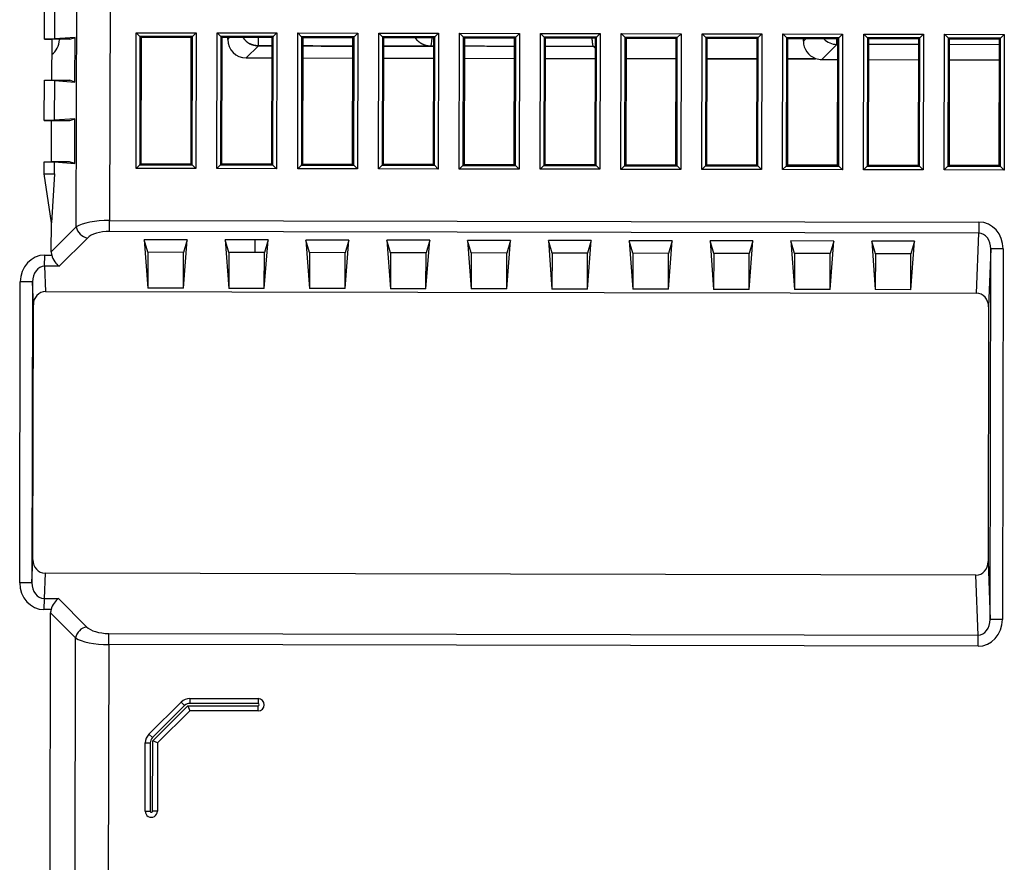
# Model space of a CAD drawing. Header units: millimetres. Extents: x 40090 to 187415, y -53271 to 40260.
# Tile 10 of 43: x 55653 to 55733, y 13914 to 13983. Entities that reach past the tile are written whole.
import ezdxf

# ---------------------------------------------------------------- set-up
doc = ezdxf.new("R2010")
doc.units = ezdxf.units.MM
doc.layers.add('AVM_projektor', color=6, linetype='Continuous')

# ---------------------------------------------------------------- blocks, each defined once
blk = doc.blocks.new('PT-FW430-bottom')
for p, q in [((1.56, 106.307), (1.86, 106.007)), ((1.56, 106.307), (12.64, 106.307)), ((1.56, 101.427), (1.56, 106.307)), ((12.64, 106.307), (12.341, 106.007)), ((12.64, 106.307), (12.64, 101.427)), ((19.077, 106.243), (19.077, 105.243)), ((19.077, 106.243), (49.323, 106.243)), ((49.323, 106.243), (49.323, 105.243)), ((1.86, 106.007), (1.95, 105.917)), ((12.341, 106.007), (1.86, 106.007)), ((1.86, 106.007), (1.86, 101.726)), ((12.25, 105.917), (1.95, 105.917)), ((1.95, 105.917), (1.95, 101.817)), ((2.407, 105.916), (2.407, 101.817)), ((3.646, 101.816), (3.646, 105.917)), ((12.341, 106.007), (12.25, 105.917)), ((12.25, 101.817), (12.25, 105.917)), ((12.341, 101.726), (12.341, 106.007)), ((19.077, 105.243), (23.795, 105.067)), ((49.323, 105.243), (19.077, 105.243)), ((23.795, 105.067), (44.605, 105.067)), ((44.605, 105.067), (49.323, 105.243)), ((16.887, 104.258), (17.793, 104.258)), ((16.887, 33.278), (16.887, 104.258)), ((22.7, 104.074), (17.793, 104.258)), ((17.793, 104.258), (17.793, 33.278)), ((22.7, 28.06), (22.7, 104.074)), ((50.607, 104.258), (45.7, 104.074)), ((45.7, 104.074), (45.7, 28.06)), ((51.513, 104.258), (50.607, 104.258)), ((50.607, 33.278), (50.607, 104.258)), ((51.513, 104.258), (51.513, 33.278)), ((1.86, 101.726), (1.56, 101.427)), ((12.64, 101.427), (1.56, 101.427)), ((1.86, 101.726), (1.95, 101.817)), ((1.86, 101.726), (12.341, 101.726)), ((1.95, 101.817), (12.25, 101.817)), ((12.341, 101.726), (12.25, 101.817)), ((12.341, 101.726), (12.64, 101.427)), ((1.56, 99.707), (1.86, 99.407)), ((1.56, 99.707), (12.64, 99.707)), ((1.56, 94.827), (1.56, 99.707)), ((12.64, 99.707), (12.341, 99.407)), ((12.64, 99.707), (12.64, 94.827)), ((1.86, 99.407), (1.95, 99.317)), ((12.341, 99.407), (1.86, 99.407)), ((1.86, 99.407), (1.86, 95.126)), ((1.95, 99.317), (1.95, 95.217)), ((12.25, 99.317), (1.95, 99.317)), ((2.407, 99.317), (2.407, 95.217)), ((3.646, 95.217), (3.646, 99.317)), ((12.341, 99.407), (12.25, 99.317)), ((12.25, 95.217), (12.25, 99.317)), ((12.341, 95.126), (12.341, 99.407)), ((18.461, 99.017), (19.488, 98.72)), ((22.42, 98.72), (18.461, 99.017)), ((18.461, 99.017), (18.461, 95.517)), ((19.488, 98.72), (19.488, 95.813)), ((22.42, 98.72), (19.488, 98.72)), ((22.42, 98.72), (22.42, 95.813)), ((19.488, 95.813), (18.461, 95.517)), ((18.461, 95.517), (22.42, 95.813)), ((19.488, 95.813), (22.42, 95.813)), ((1.86, 95.126), (1.56, 94.827)), ((1.86, 95.126), (1.95, 95.217)), ((1.86, 95.126), (12.341, 95.126)), ((1.95, 95.217), (12.25, 95.217)), ((12.341, 95.126), (12.25, 95.217)), ((12.341, 95.126), (12.64, 94.827)), ((12.64, 94.827), (1.56, 94.827)), ((1.56, 93.107), (1.86, 92.807)), ((1.56, 93.107), (12.64, 93.107)), ((1.56, 88.227), (1.56, 93.107)), ((1.86, 92.807), (1.95, 92.717)), ((1.86, 92.807), (1.86, 88.526)), ((12.341, 92.807), (1.86, 92.807)), ((1.95, 92.717), (1.95, 88.617)), ((12.25, 92.717), (1.95, 92.717)), ((2.407, 92.645), (1.95, 92.645)), ((2.407, 92.717), (2.407, 92.645)), ((2.407, 92.645), (3.646, 91.405)), ((3.646, 91.405), (3.646, 92.717)), ((12.341, 92.807), (12.25, 92.717)), ((12.25, 88.617), (12.25, 92.717)), ((12.64, 93.107), (12.341, 92.807)), ((12.341, 88.526), (12.341, 92.807)), ((12.64, 93.107), (12.64, 88.227)), ((18.461, 92.417), (19.488, 92.12)), ((22.42, 92.12), (18.461, 92.417)), ((18.461, 92.417), (18.461, 88.917)), ((19.488, 92.12), (19.488, 89.213)), ((22.42, 92.12), (19.488, 92.12)), ((22.42, 92.12), (22.42, 89.213)), ((3.599, 90.905), (3.561, 90.905)), ((3.599, 90.905), (3.599, 88.617)), ((3.599, 88.616), (3.599, 90.905)), ((2.147, 89.905), (1.95, 90.102)), ((2.147, 89.905), (1.95, 89.905)), ((1.86, 88.526), (1.56, 88.227)), ((1.86, 88.526), (1.95, 88.617)), ((1.86, 88.526), (12.341, 88.526)), ((1.95, 88.617), (12.25, 88.617)), ((12.341, 88.526), (12.25, 88.617)), ((12.341, 88.526), (12.64, 88.227)), ((19.488, 89.213), (18.461, 88.917)), ((18.461, 88.917), (22.42, 89.213)), ((19.488, 89.213), (22.42, 89.213)), ((12.64, 88.227), (1.56, 88.227)), ((1.56, 86.507), (1.86, 86.207)), ((1.56, 86.507), (12.64, 86.507)), ((1.56, 81.627), (1.56, 86.507)), ((1.86, 86.207), (1.95, 86.117)), ((12.341, 86.207), (1.86, 86.207)), ((1.86, 86.207), (1.86, 81.926)), ((12.25, 86.117), (1.95, 86.117)), ((1.95, 86.117), (1.95, 82.017)), ((3.599, 86.117), (3.599, 82.017)), ((3.599, 82.016), (3.599, 86.116)), ((12.341, 86.207), (12.25, 86.117)), ((12.25, 82.017), (12.25, 86.117)), ((12.64, 86.507), (12.341, 86.207)), ((12.341, 81.926), (12.341, 86.207)), ((12.64, 86.507), (12.64, 81.627)), ((18.461, 85.817), (19.488, 85.52)), ((22.42, 85.52), (18.461, 85.817)), ((18.461, 85.817), (18.461, 82.317)), ((19.488, 85.52), (19.488, 82.613)), ((22.42, 85.52), (19.488, 85.52)), ((22.42, 85.52), (22.42, 82.613)), ((1.86, 81.926), (1.95, 82.017)), ((1.95, 82.017), (12.25, 82.017)), ((12.341, 81.926), (12.25, 82.017)), ((19.488, 82.613), (18.461, 82.317)), ((18.461, 82.317), (22.42, 82.613)), ((19.488, 82.613), (22.42, 82.613)), ((1.86, 81.926), (1.56, 81.627)), ((12.64, 81.627), (1.56, 81.627)), ((1.86, 81.926), (12.341, 81.926)), ((12.341, 81.926), (12.64, 81.627)), ((1.56, 79.907), (1.86, 79.607)), ((1.56, 79.907), (12.64, 79.907)), ((1.56, 75.027), (1.56, 79.907)), ((1.86, 79.607), (1.95, 79.517)), ((12.341, 79.607), (1.86, 79.607)), ((1.86, 79.607), (1.86, 75.326)), ((12.341, 79.607), (12.25, 79.517)), ((12.64, 79.907), (12.341, 79.607)), ((12.341, 75.326), (12.341, 79.607)), ((12.64, 79.907), (12.64, 75.027)), ((12.25, 79.517), (1.95, 79.517)), ((1.95, 79.517), (1.95, 75.417)), ((3.599, 79.517), (3.599, 75.417)), ((3.599, 75.417), (3.599, 79.517)), ((12.25, 75.417), (12.25, 79.517)), ((18.461, 79.217), (19.488, 78.92)), ((22.42, 78.92), (18.461, 79.217)), ((18.461, 79.217), (18.461, 75.717)), ((19.488, 78.92), (19.488, 76.013)), ((22.42, 78.92), (19.488, 78.92)), ((22.42, 78.92), (22.42, 76.013)), ((19.488, 76.013), (18.461, 75.717)), ((18.461, 75.717), (22.42, 76.013)), ((19.488, 76.013), (22.42, 76.013)), ((1.86, 75.326), (1.56, 75.027)), ((12.64, 75.027), (1.56, 75.027)), ((1.86, 75.326), (1.95, 75.417)), ((1.86, 75.326), (12.341, 75.326)), ((1.95, 75.417), (12.25, 75.417)), ((12.341, 75.326), (12.25, 75.417)), ((12.341, 75.326), (12.64, 75.027)), ((1.56, 73.307), (1.86, 73.007)), ((1.56, 73.307), (12.64, 73.307)), ((1.56, 68.427), (1.56, 73.307)), ((12.64, 73.307), (12.341, 73.007)), ((12.64, 73.307), (12.64, 68.427)), ((1.86, 73.007), (1.95, 72.917)), ((1.86, 73.007), (1.86, 68.726)), ((12.341, 73.007), (1.86, 73.007)), ((1.95, 72.917), (1.95, 68.817)), ((12.25, 72.917), (1.95, 72.917)), ((2.766, 72.917), (2.619, 72.766)), ((3.599, 68.816), (3.599, 72.916)), ((12.341, 73.007), (12.25, 72.917)), ((12.25, 68.817), (12.25, 72.917)), ((12.341, 68.726), (12.341, 73.007)), ((18.461, 72.617), (19.488, 72.32)), ((22.42, 72.32), (18.461, 72.617)), ((18.461, 72.617), (18.461, 69.117)), ((19.488, 72.32), (19.488, 69.413)), ((22.42, 72.32), (19.488, 72.32)), ((22.42, 72.32), (22.42, 69.413)), ((19.488, 69.413), (18.461, 69.117)), ((18.461, 69.117), (22.42, 69.413)), ((19.488, 69.413), (22.42, 69.413)), ((1.86, 68.726), (1.56, 68.427)), ((12.64, 68.427), (1.56, 68.427)), ((1.86, 68.726), (1.95, 68.817)), ((1.86, 68.726), (12.341, 68.726)), ((1.95, 68.817), (12.25, 68.817)), ((12.341, 68.726), (12.25, 68.817)), ((12.341, 68.726), (12.64, 68.427)), ((1.56, 66.707), (1.86, 66.407)), ((1.56, 66.707), (12.64, 66.707)), ((1.56, 61.827), (1.56, 66.707)), ((1.86, 66.407), (1.95, 66.317)), ((12.341, 66.407), (1.86, 66.407)), ((1.86, 66.407), (1.86, 62.126)), ((12.25, 66.317), (1.95, 66.317)), ((1.95, 66.317), (1.95, 62.217)), ((3.599, 62.217), (3.599, 66.317)), ((12.341, 66.407), (12.25, 66.317)), ((12.25, 62.217), (12.25, 66.317)), ((12.64, 66.707), (12.341, 66.407)), ((12.341, 62.126), (12.341, 66.407)), ((12.64, 66.707), (12.64, 61.827)), ((18.461, 66.017), (19.488, 65.72)), ((22.42, 65.72), (18.461, 66.017)), ((18.461, 66.017), (18.461, 62.517)), ((19.488, 65.72), (19.488, 62.813)), ((22.42, 65.72), (19.488, 65.72)), ((22.42, 65.72), (22.42, 62.813)), ((19.488, 62.813), (18.461, 62.517)), ((18.461, 62.517), (22.42, 62.813)), ((19.488, 62.813), (22.42, 62.813)), ((1.86, 62.126), (1.56, 61.827)), ((1.86, 62.126), (1.95, 62.217)), ((1.86, 62.126), (12.341, 62.126)), ((1.95, 62.217), (12.25, 62.217)), ((12.341, 62.126), (12.25, 62.217)), ((12.341, 62.126), (12.64, 61.827)), ((12.64, 61.827), (1.56, 61.827)), ((1.56, 60.107), (1.86, 59.807)), ((1.56, 60.107), (12.64, 60.107)), ((1.56, 55.227), (1.56, 60.107)), ((1.86, 59.807), (1.95, 59.717)), ((12.341, 59.807), (1.86, 59.807)), ((1.86, 59.807), (1.86, 55.526)), ((1.95, 59.717), (1.95, 55.617)), ((12.25, 59.717), (1.95, 59.717)), ((2.618, 59.67), (2.618, 59.67)), ((2.618, 59.67), (2.618, 59.67)), ((3.599, 55.617), (3.599, 59.717)), ((12.341, 59.807), (12.25, 59.717)), ((12.25, 55.617), (12.25, 59.717)), ((12.64, 60.107), (12.341, 59.807)), ((12.341, 55.526), (12.341, 59.807)), ((12.64, 60.107), (12.64, 55.227)), ((2.616, 59.471), (2.616, 55.617)), ((18.461, 59.417), (19.488, 59.12)), ((22.42, 59.12), (18.461, 59.417)), ((18.461, 59.417), (18.461, 55.917)), ((19.488, 59.12), (19.488, 56.213)), ((22.42, 59.12), (19.488, 59.12)), ((22.42, 59.12), (22.42, 56.213)), ((1.86, 55.526), (1.56, 55.227)), ((1.86, 55.526), (1.95, 55.617)), ((1.86, 55.526), (12.341, 55.526)), ((1.95, 55.617), (12.25, 55.617)), ((12.341, 55.526), (12.25, 55.617)), ((12.341, 55.526), (12.64, 55.227)), ((19.488, 56.213), (18.461, 55.917)), ((18.461, 55.917), (22.42, 56.213)), ((19.488, 56.213), (22.42, 56.213)), ((12.64, 55.227), (1.56, 55.227)), ((1.56, 53.507), (1.86, 53.207)), ((1.56, 53.507), (12.64, 53.507)), ((1.56, 48.627), (1.56, 53.507)), ((1.86, 53.207), (1.95, 53.117)), ((1.86, 53.207), (1.86, 48.926)), ((12.341, 53.207), (1.86, 53.207)), ((12.25, 53.117), (1.95, 53.117)), ((1.95, 53.117), (1.95, 49.017)), ((2.616, 53.117), (2.616, 49.017)), ((3.599, 49.017), (3.599, 53.117)), ((12.341, 53.207), (12.25, 53.117)), ((12.25, 49.017), (12.25, 53.117)), ((12.64, 53.507), (12.341, 53.207)), ((12.341, 48.926), (12.341, 53.207)), ((12.64, 53.507), (12.64, 48.627)), ((18.461, 52.817), (19.488, 52.52)), ((22.42, 52.52), (18.461, 52.817)), ((18.461, 52.817), (18.461, 49.317)), ((19.488, 52.52), (19.488, 49.613)), ((22.42, 52.52), (19.488, 52.52)), ((22.42, 52.52), (22.42, 49.613)), ((19.488, 49.613), (18.461, 49.317)), ((18.461, 49.317), (22.42, 49.613)), ((19.488, 49.613), (22.42, 49.613)), ((1.86, 48.926), (1.56, 48.627)), ((12.64, 48.627), (1.56, 48.627)), ((1.86, 48.926), (1.95, 49.017)), ((1.86, 48.926), (12.341, 48.926)), ((1.95, 49.017), (12.25, 49.017)), ((12.341, 48.926), (12.25, 49.017)), ((12.341, 48.926), (12.64, 48.627)), ((1.56, 46.907), (1.86, 46.607)), ((1.56, 46.907), (12.64, 46.907)), ((1.56, 42.027), (1.56, 46.907)), ((12.64, 46.907), (12.341, 46.607)), ((12.64, 46.907), (12.64, 42.027)), ((1.86, 46.607), (1.95, 46.517)), ((12.341, 46.607), (1.86, 46.607)), ((1.86, 46.607), (1.86, 42.326)), ((1.95, 46.517), (1.95, 42.417)), ((12.25, 46.517), (1.95, 46.517)), ((2.616, 46.517), (2.616, 45.406)), ((3.599, 44.397), (3.599, 46.517)), ((12.341, 46.607), (12.25, 46.517)), ((12.25, 42.417), (12.25, 46.517)), ((12.341, 42.326), (12.341, 46.607)), ((18.461, 46.217), (19.488, 45.92)), ((22.42, 45.92), (18.461, 46.217)), ((18.461, 46.217), (18.461, 42.717)), ((19.488, 45.92), (19.488, 43.013)), ((22.42, 45.92), (19.488, 45.92)), ((22.42, 45.92), (22.42, 43.013)), ((1.95, 45.38), (2.616, 45.38)), ((2.619, 45.403), (3.599, 44.397)), ((55.9, 39.905), (55.9, 45.478)), ((55.9, 45.478), (56.3, 45.478)), ((56.3, 45.478), (56.3, 39.905)), ((56.5, 39.739), (56.5, 45.478)), ((56.9, 45.478), (56.5, 45.478)), ((56.9, 45.478), (56.9, 39.905)), ((2.1, 42.897), (1.95, 43.05)), ((2.1, 42.897), (1.95, 42.897)), ((19.488, 43.013), (18.461, 42.717)), ((18.461, 42.717), (22.42, 43.013)), ((19.488, 43.013), (22.42, 43.013)), ((1.86, 42.326), (1.56, 42.027)), ((12.64, 42.027), (1.56, 42.027)), ((1.86, 42.326), (1.95, 42.417)), ((1.86, 42.326), (12.341, 42.326)), ((1.95, 42.417), (12.25, 42.417)), ((12.341, 42.326), (12.25, 42.417)), ((12.341, 42.326), (12.64, 42.027)), ((1.56, 40.307), (1.86, 40.007)), ((1.56, 40.307), (12.64, 40.307)), ((1.56, 35.427), (1.56, 40.307)), ((12.64, 40.307), (12.341, 40.007)), ((12.64, 40.307), (12.64, 35.427)), ((1.86, 40.007), (1.95, 39.917)), ((12.341, 40.007), (1.86, 40.007)), ((1.86, 40.007), (1.86, 35.726)), ((1.95, 39.917), (1.95, 35.817)), ((12.25, 39.917), (1.95, 39.917)), ((12.341, 40.007), (12.25, 39.917)), ((12.25, 35.817), (12.25, 39.917)), ((12.341, 35.726), (12.341, 40.007)), ((18.461, 39.617), (19.488, 39.32)), ((22.42, 39.32), (18.461, 39.617)), ((18.461, 39.617), (18.461, 36.117)), ((55.9, 39.905), (56.3, 39.905)), ((56.193, 39.198), (56.476, 39.481)), ((56.476, 39.481), (59.103, 36.854)), ((56.5, 39.739), (56.9, 39.905)), ((59.361, 36.878), (56.5, 39.739)), ((56.9, 39.905), (59.527, 37.278)), ((56.9, 39.905), (59.527, 37.278)), ((19.488, 39.32), (19.488, 36.413)), ((22.42, 39.32), (19.488, 39.32)), ((22.42, 39.32), (22.42, 36.413)), ((58.82, 36.571), (56.193, 39.198)), ((59.527, 37.278), (59.361, 36.878)), ((59.527, 37.278), (65.1, 37.278)), ((65.1, 37.278), (65.1, 36.878)), ((19.488, 36.413), (18.461, 36.117)), ((18.461, 36.117), (22.42, 36.413)), ((19.488, 36.413), (22.42, 36.413)), ((58.82, 36.571), (59.103, 36.854)), ((65.1, 36.878), (59.361, 36.878)), ((59.527, 36.678), (65.1, 36.678)), ((59.527, 36.278), (59.527, 36.678)), ((65.1, 36.278), (59.527, 36.278)), ((65.1, 36.278), (65.1, 36.678)), ((1.86, 35.726), (1.56, 35.427)), ((12.64, 35.427), (1.56, 35.427)), ((1.86, 35.726), (1.95, 35.817)), ((1.86, 35.726), (12.341, 35.726)), ((1.95, 35.817), (12.25, 35.817)), ((12.341, 35.726), (12.25, 35.817)), ((12.341, 35.726), (12.64, 35.427)), ((-200.483, 33.278), (16.887, 33.278)), ((17.793, 33.278), (16.887, 33.278)), ((51.513, 33.278), (50.607, 33.278)), ((51.513, 33.278), (200.491, 33.278)), ((18.332, 31.465), (20.638, 29.159)), ((47.762, 29.159), (50.068, 31.465)), ((17.425, 30.559), (-200.483, 30.559)), ((19.462, 28.522), (17.425, 30.559)), ((50.975, 30.559), (48.938, 28.522)), ((200.491, 30.559), (50.975, 30.559)), ((2.093, 30.004), (1.95, 30.429)), ((1.95, 30.429), (2.074, 28.773)), ((5.6, 30.429), (1.95, 30.429)), ((2.093, 30.004), (2.093, 28.522)), ((5.6, 30.429), (5.457, 30.004)), ((5.457, 28.522), (5.457, 30.004)), ((5.476, 28.773), (5.6, 30.429)), ((8.743, 30.004), (8.6, 30.429)), ((8.6, 30.429), (8.724, 28.773)), ((12.25, 30.429), (8.6, 30.429)), ((8.743, 28.522), (8.743, 30.004)), ((12.25, 30.429), (12.107, 30.004)), ((12.107, 30.004), (12.107, 28.522)), ((12.126, 28.773), (12.25, 30.429)), ((2.093, 29.149), (2.147, 29.149)), ((2.093, 29.095), (2.147, 29.149)), ((20.638, 29.159), (20.638, 27.982)), ((47.762, 27.982), (47.762, 29.159)), ((2.074, 28.773), (-1.174, 28.773)), ((2.074, 28.773), (2.093, 27.929)), ((2.093, 28.522), (5.457, 28.522)), ((2.093, 27.929), (2.093, 28.522)), ((5.457, 27.929), (5.476, 28.773)), ((5.457, 27.929), (5.457, 28.522)), ((8.724, 28.773), (5.476, 28.773)), ((8.724, 28.773), (8.743, 27.929)), ((12.107, 28.522), (8.743, 28.522)), ((8.743, 27.929), (8.743, 28.522)), ((12.107, 27.929), (12.126, 28.773)), ((12.107, 27.929), (12.107, 28.522)), ((13.093, 28.773), (12.126, 28.773)), ((13.093, 27.929), (13.093, 28.773)), ((13.093, 28.773), (17.093, 28.522)), ((17.093, 28.522), (13.093, 27.929)), ((19.462, 28.522), (17.093, 28.522)), ((19.731, 27.982), (19.731, 28.558)), ((48.669, 28.558), (48.669, 27.982)), ((197.934, 28.522), (48.938, 28.522)), ((2.093, 27.929), (-1.193, 27.929)), ((8.743, 27.929), (5.457, 27.929)), ((13.093, 27.929), (12.107, 27.929)), ((20.638, 27.982), (19.731, 27.982)), ((20.638, 27.982), (22.7, 28.06)), ((45.7, 28.06), (47.762, 27.982)), ((47.762, 27.982), (48.669, 27.982)), ((23.795, 27.067), (21.922, 26.997)), ((21.922, 26.997), (21.922, 25.997)), ((21.922, 26.997), (46.478, 26.997)), ((44.605, 27.067), (23.795, 27.067)), ((46.478, 26.997), (44.605, 27.067)), ((46.478, 26.997), (46.478, 25.997)), ((46.478, 25.997), (21.922, 25.997))]:
    blk.add_line(p, q)
for centre, radius, start, end in [((56.4, 45.478), 0.5, 0, 180), ((56.4, 45.478), 0.1, 0, 180), ((56.9, 39.905), 1, 180, 225), ((56.9, 39.905), 0.6, 180, 225), ((65.1, 36.778), 0.5, 270, 90), ((59.527, 37.278), 1, 225, 270), ((59.527, 37.278), 0.6, 225, 270), ((65.1, 36.778), 0.1, 270, 90)]:
    blk.add_arc(centre, radius, start, end)
for centre, major_axis, ratio, start_param, end_param in [((19.094, 104.243), (-2.205, 0.083), 0.906194, 4.753673, 6.317093), ((49.306, 104.243), (2.205, 0.083), 0.906194, 6.249277, 7.812698), ((19.094, 104.243), (1.3, -0.049), 0.768735, 1.61208, 3.175501), ((23.803, 104.067), (-1.103, 0.041), 0.906194, 4.753673, 6.317093), ((44.597, 104.067), (1.103, 0.041), 0.906194, 6.249277, 7.812698), ((49.306, 104.243), (-1.3, -0.049), 0.768735, 3.107685, 4.671105), ((0.907, 92.645), (1.061, 1.061), 0.999695, 4.696415, 5.497635), ((2.146, 91.406), (1.075, -1.047), 0.999687, -0.798625, 0.432152), ((2.146, 91.406), (1.061, -1.061), 0.999695, 0.44553, 0.785246), ((-41.075, 59.455), (-43.7, 0), 0.016856, 3.16252, 3.317633), ((1.118, 45.404), (1.025, 1.096), 0.999674, 5.094139, 5.464138), ((-41.173, 45.39), (-43.798, 0), 0.016837, 3.16021, 3.162496), ((1.141, 45.38), (-0.585, -1.387), 0.975924, 0.988353, 1.490918), ((2.099, 44.397), (1.047, -1.075), 0.999703, -0.772346, 0.798153), ((17.82, 33.278), (0, -3), 0.310872, 4.712389, 5.846853), ((18.726, 33.278), (0, -2), 0.466308, 4.712389, 5.846853), ((49.674, 33.278), (0, -2), 0.466308, 0.436332, 1.570796), ((50.58, 33.278), (0, -3), 0.310872, 0.436332, 1.570796), ((17.425, 31.465), (0.707, 0.707), 0.834817, 4.016776, 5.408002), ((50.975, 31.465), (0.707, -0.707), 0.834817, 4.016776, 5.408002), ((2.146, 27.649), (-1.061, -1.061), 0.999695, 2.977378, 3.926839), ((19.731, 29.159), (-0.976, -0.404), 0.538409, 1.351371, 2.485835), ((48.669, 29.159), (0.976, -0.404), 0.538409, 3.79735, 4.931814), ((19.265, 29.626), (-0.847, 0.847), 0.834817, 2.445979, 2.702742), ((49.135, 29.626), (-0.847, -0.847), 0.834817, 0.438851, 0.695613), ((21.938, 27.997), (-2.205, -0.083), 0.906194, 6.249277, 7.812698), ((21.938, 27.997), (-1.3, -0.049), 0.768735, 6.249277, 7.812698), ((23.803, 28.067), (-1.103, -0.041), 0.906194, 6.249277, 7.812698), ((44.597, 28.067), (1.103, -0.041), 0.906194, 4.753673, 6.317093), ((46.462, 27.997), (1.3, -0.049), 0.768735, 4.753673, 6.317093), ((46.462, 27.997), (2.205, -0.083), 0.906194, 4.753673, 6.317093)]:
    blk.add_ellipse(centre, major_axis=major_axis, ratio=ratio, start_param=start_param, end_param=end_param)
for points, start_tangent, end_tangent in [([(2.619, 72.766), (2.609, 72.758), (2.593, 72.75), (2.573, 72.742), (2.548, 72.734), (2.518, 72.726), (2.483, 72.719), (2.444, 72.711), (2.399, 72.703), (2.35, 72.695), (2.295, 72.688), (2.236, 72.68), (2.173, 72.672), (2.104, 72.665), (2.03, 72.657), (1.952, 72.649)], (-0.75096, -0.660348), (-0.995579, -0.093931)), ([(2.619, 72.766), (2.619, 72.776), (2.619, 72.786), (2.619, 72.796), (2.619, 72.806), (2.618, 72.816), (2.618, 72.826), (2.617, 72.836), (2.617, 72.846), (2.616, 72.856), (2.616, 72.866), (2.615, 72.877), (2.614, 72.887), (2.613, 72.897), (2.612, 72.907), (2.611, 72.917)], (-0.0003, 1), (-0.101587, 0.994827)), ([(2.619, 72.766), (2.619, 71.976), (2.619, 71.186), (2.619, 70.396), (2.619, 69.606), (2.619, 68.816)], (0, -1), (0, -1)), ([(2.619, 66.317), (2.619, 65.496), (2.619, 64.676), (2.619, 63.856), (2.619, 63.036), (2.619, 62.216)], (0, -1), (0, -1)), ([(2.618, 55.617), (2.618, 55.887), (2.618, 56.157), (2.618, 56.427), (2.618, 56.697), (2.618, 56.968), (2.618, 57.238), (2.618, 57.508), (2.618, 57.778), (2.618, 58.048), (2.618, 58.319), (2.618, 58.589), (2.618, 58.859), (2.618, 59.129), (2.618, 59.399), (2.618, 59.67)], (0, 1), (0, 1)), ([(2.619, 59.717), (2.619, 58.897), (2.619, 58.077), (2.619, 57.257), (2.619, 56.437), (2.619, 55.617)], (0, -1), (0, -1)), ([(2.616, 59.471), (2.616, 59.451), (2.615, 59.431), (2.615, 59.412), (2.614, 59.392), (2.613, 59.372), (2.611, 59.353), (2.61, 59.333), (2.608, 59.314), (2.605, 59.294), (2.603, 59.275), (2.6, 59.256), (2.597, 59.236), (2.594, 59.217), (2.591, 59.198), (2.587, 59.179), (2.583, 59.16), (2.579, 59.14), (2.575, 59.121), (2.57, 59.102), (2.565, 59.083), (2.56, 59.065), (2.554, 59.046), (2.549, 59.027), (2.543, 59.008), (2.536, 58.989), (2.53, 58.971), (2.523, 58.952), (2.516, 58.934), (2.509, 58.915), (2.502, 58.897), (2.494, 58.879), (2.486, 58.861), (2.478, 58.843), (2.47, 58.825), (2.461, 58.808), (2.453, 58.79), (2.444, 58.773), (2.434, 58.756), (2.425, 58.739), (2.415, 58.722), (2.406, 58.705), (2.395, 58.688), (2.385, 58.672), (2.375, 58.655), (2.364, 58.639), (2.353, 58.622), (2.342, 58.606), (2.33, 58.59), (2.319, 58.574), (2.307, 58.559), (2.295, 58.543), (2.282, 58.528), (2.27, 58.512), (2.257, 58.497), (2.244, 58.482), (2.231, 58.468), (2.218, 58.453), (2.204, 58.439), (2.191, 58.425), (2.177, 58.411), (2.163, 58.397), (2.149, 58.384), (2.135, 58.37), (2.121, 58.357), (2.106, 58.344), (2.091, 58.331), (2.076, 58.319), (2.061, 58.306), (2.046, 58.294), (2.031, 58.282), (2.015, 58.27), (1.999, 58.259), (1.983, 58.247), (1.967, 58.236), (1.951, 58.225)], (0.000015, -1), (-0.830819, -0.556542)), ([(2.618, 49.017), (2.618, 49.29), (2.618, 49.563), (2.618, 49.837), (2.618, 50.11), (2.618, 50.383), (2.618, 50.657), (2.618, 50.93), (2.618, 51.203), (2.618, 51.477), (2.618, 51.75), (2.618, 52.023), (2.618, 52.297), (2.618, 52.57), (2.618, 52.843), (2.618, 53.117)], (0, 1), (0, 1)), ([(2.619, 53.117), (2.619, 52.297), (2.619, 51.477), (2.619, 50.657), (2.619, 49.837), (2.619, 49.017)], (0, -1), (0, -1)), ([(2.618, 45.404), (2.618, 45.478), (2.618, 45.552), (2.618, 45.627), (2.618, 45.701), (2.618, 45.775), (2.618, 45.849), (2.618, 45.923), (2.618, 45.998), (2.618, 46.072), (2.618, 46.146), (2.618, 46.22), (2.618, 46.294), (2.618, 46.369), (2.618, 46.443), (2.618, 46.517)], (0, 1), (0, 1)), ([(2.619, 46.517), (2.619, 46.294), (2.619, 46.071), (2.619, 45.848), (2.619, 45.626), (2.619, 45.403)], (0, -1), (0, -1)), ([(2.619, 45.403), (2.619, 45.374), (2.618, 45.344), (2.616, 45.315), (2.614, 45.286), (2.612, 45.257), (2.609, 45.228), (2.605, 45.199), (2.601, 45.17), (2.596, 45.141), (2.591, 45.112), (2.585, 45.084), (2.578, 45.055), (2.571, 45.027), (2.563, 44.998), (2.555, 44.97), (2.547, 44.942), (2.537, 44.915), (2.527, 44.887), (2.517, 44.86), (2.506, 44.833), (2.495, 44.806), (2.483, 44.779), (2.471, 44.752), (2.458, 44.726), (2.444, 44.7)], (-0.000312, -1), (-0.468642, -0.883388)), ([(2.616, 45.38), (2.615, 45.358), (2.614, 45.337), (2.613, 45.315), (2.612, 45.293), (2.61, 45.272), (2.608, 45.25), (2.606, 45.229), (2.603, 45.208), (2.6, 45.187), (2.597, 45.166), (2.593, 45.145), (2.59, 45.124), (2.586, 45.103), (2.581, 45.082), (2.577, 45.062), (2.572, 45.041), (2.567, 45.02), (2.561, 45), (2.555, 44.98), (2.549, 44.96), (2.543, 44.94), (2.537, 44.92), (2.53, 44.9), (2.523, 44.881), (2.516, 44.862)], (-0.017073, -0.999854), (-0.353986, -0.935251)), ([(2.616, 45.38), (2.616, 45.385), (2.616, 45.39), (2.616, 45.395), (2.616, 45.401), (2.616, 45.406)], (0.008545, 0.999963), (0.008545, 0.999963)), ([(2.618, 45.404), (2.618, 45.404), (2.618, 45.404), (2.618, 45.404), (2.618, 45.404), (2.618, 45.404), (2.618, 45.404), (2.618, 45.403), (2.618, 45.403), (2.619, 45.403), (2.619, 45.403), (2.619, 45.403), (2.619, 45.403), (2.619, 45.403), (2.619, 45.403), (2.619, 45.403)], (0.742143, -0.670241), (0.710337, -0.703862)), ([(18.461, 45.142), (18.667, 45.142), (18.872, 45.142), (19.077, 45.142), (19.282, 45.142), (19.488, 45.142)], (1, 0), (1, 0)), ([(2.444, 44.7), (2.449, 44.711), (2.455, 44.721), (2.46, 44.731), (2.465, 44.742), (2.47, 44.752), (2.475, 44.763), (2.48, 44.774), (2.484, 44.784), (2.489, 44.795), (2.494, 44.806), (2.498, 44.817), (2.503, 44.828), (2.507, 44.839), (2.512, 44.85), (2.516, 44.862)], (0.45921, 0.888328), (0.35404, 0.93523))]:
    blk.add_spline(points, degree=3, dxfattribs=dict(start_tangent=start_tangent, end_tangent=end_tangent))

msp = doc.modelspace()

# ---------------------------------------------------------------- block references
at = {"layer": 'AVM_projektor', "rotation": 269.8895464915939}
msp.add_blockref('PT-FW430-bottom', (55626.686, 13983.842), dxfattribs=at)

doc.saveas('drawing.dxf')
